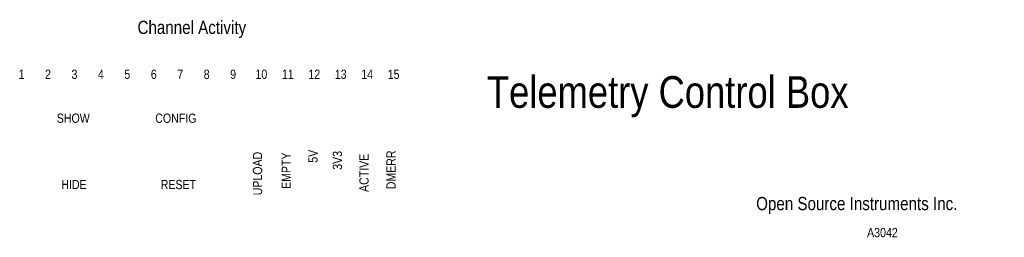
# Model space of a CAD drawing. Header units: inches. Extents: x 473 to 1040, y -521 to 80.
# Tile 2 of 2: x 666 to 1038, y -3 to 80. Entities that reach past the tile are written whole.
import ezdxf

# ---------------------------------------------------------------- set-up
doc = ezdxf.new("R2010")
doc.units = ezdxf.units.IN
doc.header["$LTSCALE"] = 0.03
doc.header["$MEASUREMENT"] = 0
doc.layers.add('text_front', color=7, linetype='Continuous')
doc.styles.add('Tech', font='technic_.ttf')

msp = doc.modelspace()

# ---------------------------------------------------------------- texts
at = {"layer": 'text_front', "style": 'Tech'}
for s, height, p in [('Channel Activity', 5, (710.62, 74.31, -98.3)), ('1', 3.5, (665.65, 57.3, -98.3)), ('2', 3.5, (675.65, 57.3, -98.3)), ('3', 3.5, (685.65, 57.3, -98.3)), ('4', 3.5, (695.65, 57.3, -98.3)), ('5', 3.5, (705.65, 57.3, -98.3)), ('6', 3.5, (715.65, 57.3, -98.3)), ('7', 3.5, (725.65, 57.3, -98.3)), ('8', 3.5, (735.65, 57.3, -98.3)), ('9', 3.5, (745.65, 57.3, -98.3)), ('10', 3.5, (755.22, 57.3, -98.3)), ('11', 3.5, (765.22, 57.3, -98.3)), ('12', 3.5, (775.22, 57.3, -98.3)), ('13', 3.5, (785.22, 57.3, -98.3)), ('14', 3.5, (795.22, 57.3, -98.3)), ('15', 3.5, (805.22, 57.3, -98.3)), ('Telemetry Control Box', 12, (842.71, 46.32, -98.3)), ('SHOW', 3.5, (680.08, 40.64, -98.3)), ('CONFIG', 3.5, (717.33, 40.64, -98.3)), ('HIDE', 3.5, (681.82, 15.51, -98.3)), ('RESET', 3.5, (719.39, 15.51, -98.3)), ('Open Source Instruments Inc.', 5, (944.52, 7.54, -98.3)), ('A3042', 3.5, (986.47, -2.7, -98.3))]:
    msp.add_text(s, height=height, dxfattribs=at).set_placement(p)
for s, p in [('UPLOAD', (757.74, 13.17, -98.3)), ('EMPTY', (768.58, 15.6, -98.3)), ('5V', (778.71, 25.5, -98.3)), ('3V3', (787.95, 22.84, -98.3)), ('ACTIVE', (798, 14.46, -98.3)), ('DMERR', (808.24, 15.48, -98.3))]:
    msp.add_text(s, height=3.5, rotation=90, dxfattribs=at).set_placement(p)

doc.saveas('drawing.dxf')
